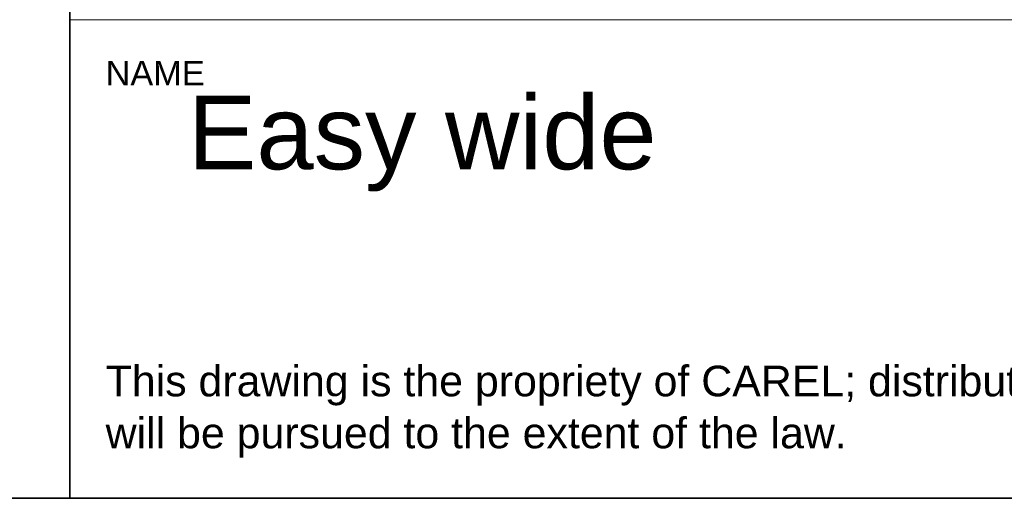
# Model space of a CAD drawing. Header units: inches. Extents: x 6 to 291, y 50 to 248.
# Tile 2 of 24: x 191 to 231, y 50 to 69. Entities that reach past the tile are written whole.
import ezdxf

# ---------------------------------------------------------------- set-up
doc = ezdxf.new("R2010")
doc.units = ezdxf.units.IN
doc.header["$MEASUREMENT"] = 0
doc.layers.add('Livello 1', color=7, linetype='Continuous')

msp = doc.modelspace()

# ---------------------------------------------------------------- linework, layer by layer
at = {"layer": 'Livello 1', "color": 7, "lineweight": 35}
for points in [[(291, 247.519), (6, 247.519), (6, 49.568), (291, 49.568), (291, 247.519)], [(291, 85.627), (192.852, 85.627), (192.852, 49.568), (291, 49.568), (291, 85.627)]]:
    msp.add_lwpolyline(points, dxfattribs=at)
at = {"layer": 'Livello 1', "color": 7, "lineweight": 18}
msp.add_lwpolyline([(192.852, 69.055), (291.042, 69.055)], dxfattribs=at)

# ---------------------------------------------------------------- texts
at = {"layer": 'Livello 1', "color": 7, "attachment_point": 7}
for s, insert, char_height in [('\\fArial|b0|i0|c0|p34;\\W1;NAME', (194.311, 66.388), 0.99907), ('\\fArial|b0|i0|c0|p34;\\W1;Easy wide', (197.655, 62.066), 2.9972), ('\\fArial|b0|i0|c0|p34;\\W1;This drawing is the propriety of CAREL; distribution to third parties, reproduction or any other unauthorised use of such', (194.313, 53.346), 1.248833), ('\\fArial|b0|i0|c0|p34;\\W1;will be pursued to the extent of the law.', (194.313, 51.23), 1.24883)]:
    msp.add_mtext(s, dxfattribs=dict(at, insert=insert, char_height=char_height))

doc.saveas('drawing.dxf')
